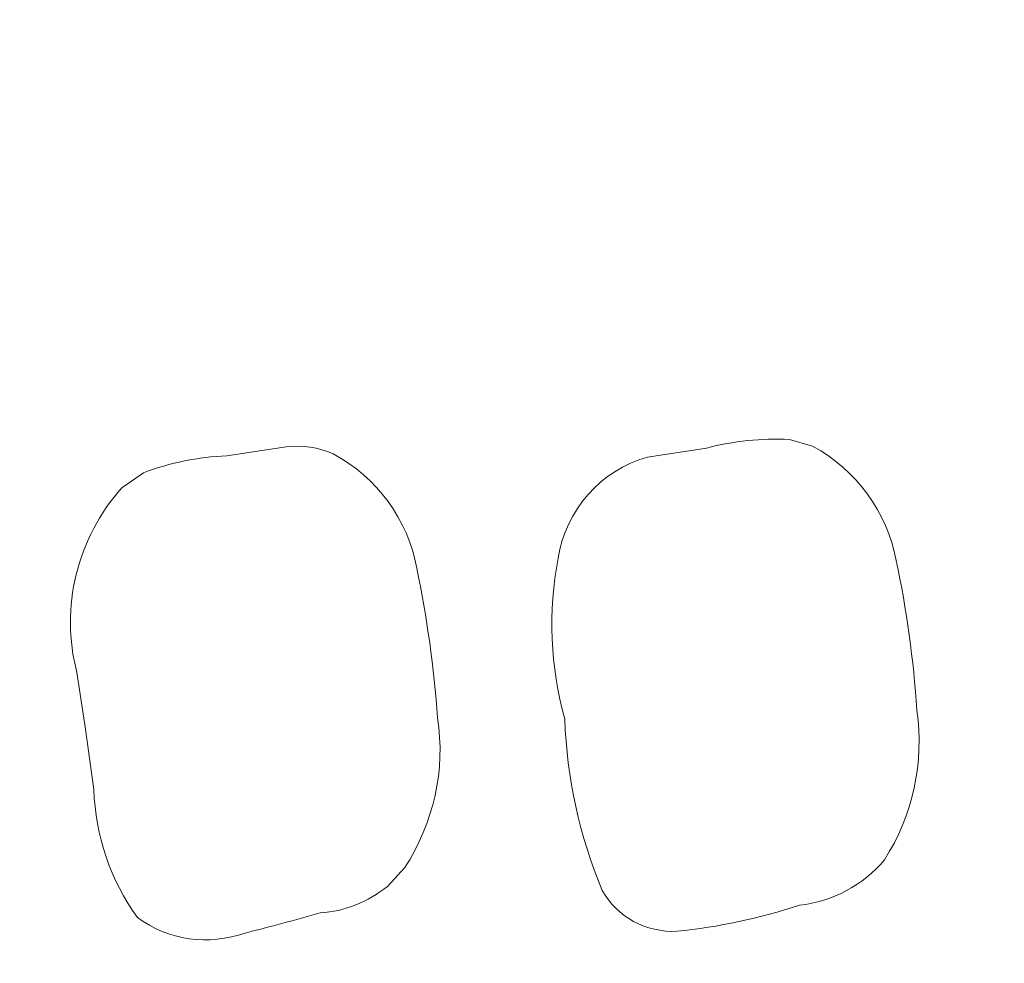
# Model space of a CAD drawing. Header units: millimetres. Extents: x -357 to 413, y -199 to 390.
# Tile 150 of 256: x -13.34 to -7.91, y 276.79 to 282. Entities that reach past the tile are written whole.
import ezdxf

# ---------------------------------------------------------------- set-up
doc = ezdxf.new("R2010")
doc.units = ezdxf.units.MM
doc.header["$MEASUREMENT"] = 0
doc.layers.add('Layer 1', color=7, linetype='Continuous')

msp = doc.modelspace()

# ---------------------------------------------------------------- linework, layer by layer
at = {"layer": 'Layer 1', "color": 173, "lineweight": 0}
msp.add_open_spline([(98.3504, 249.4058), (98.3504, 249.4058), (98.3504, 252.4058), (98.3504, 252.4058), (98.3504, 252.4058), (98.3504, 252.4058), (101.3504, 252.4058), (101.3504, 252.4058), (101.3504, 252.4058), (101.3504, 252.4058), (101.3504, 255.4058), (101.3504, 255.4058), (101.3504, 255.4058), (101.3504, 255.4058), (98.3504, 255.4058), (98.3504, 255.4058), (98.3504, 255.4058), (98.3504, 255.4058), (98.3504, 258.4058), (98.3504, 258.4058), (98.3504, 258.4058), (98.3504, 258.4058), (101.3504, 258.4058), (101.3504, 258.4058), (101.3504, 258.4058), (101.3504, 258.4058), (101.3504, 261.4058), (101.3504, 261.4058), (101.3504, 261.4058), (101.3504, 261.4058), (98.3504, 261.4058), (98.3504, 261.4058), (98.3504, 261.4058), (98.3504, 261.4058), (98.3504, 264.4058), (98.3504, 264.4058), (98.3504, 264.4058), (98.3504, 264.4058), (101.3504, 264.4058), (101.3504, 264.4058), (101.3504, 264.4058), (101.3504, 264.4058), (101.3504, 267.4058), (101.3504, 267.4058), (101.3504, 267.4058), (101.3504, 267.4058), (98.3504, 267.4058), (98.3504, 267.4058), (98.3504, 267.4058), (98.3504, 267.4058), (98.3504, 270.4058), (98.3504, 270.4058), (98.3504, 270.4058), (98.3504, 270.4058), (101.3504, 270.4058), (101.3504, 270.4058), (101.3504, 270.4058), (101.3504, 270.4058), (101.3504, 273.4058), (101.3504, 273.4058), (101.3504, 273.4058), (101.3504, 273.4058), (98.3504, 273.4058), (98.3504, 273.4058), (98.3504, 273.4058), (98.3504, 273.4058), (98.3504, 276.4058), (98.3504, 276.4058), (98.3504, 276.4058), (98.3504, 276.4058), (101.3504, 276.4058), (101.3504, 276.4058), (101.3504, 276.4058), (101.3504, 276.4058), (101.3504, 279.4058), (101.3504, 279.4058), (101.3504, 279.4058), (101.3504, 279.4058), (98.3504, 279.4058), (98.3504, 279.4058), (98.3504, 279.4058), (98.3504, 279.4058), (98.3504, 282.4058), (98.3504, 282.4058), (98.3504, 282.4058), (98.3504, 282.4058), (101.3504, 282.4058), (101.3504, 282.4058), (101.3504, 282.4058), (101.3504, 282.4058), (101.3504, 285.4058), (101.3504, 285.4058), (101.3504, 285.4058), (101.3504, 285.4058), (98.3504, 285.4058), (98.3504, 285.4058), (98.3504, 285.4058), (98.3504, 285.4058), (98.3504, 288.4058), (98.3504, 288.4058), (98.3504, 288.4058), (98.3504, 288.4058), (101.3504, 288.4058), (101.3504, 288.4058), (101.3504, 288.4058), (101.3504, 288.4058), (101.3504, 291.4058), (101.3504, 291.4058), (101.3504, 291.4058), (101.3504, 291.4058), (98.3504, 291.4058), (98.3504, 291.4058), (98.3504, 291.4058), (98.3504, 291.4058), (98.3504, 294.4058), (98.3504, 294.4058), (98.3504, 294.4058), (98.3504, 294.4058), (101.3504, 294.4058), (101.3504, 294.4058), (101.3504, 294.4058), (101.3504, 294.4058), (101.3504, 297.4058), (101.3504, 297.4058), (101.3504, 297.4058), (101.3504, 297.4058), (98.3504, 297.4058), (98.3504, 297.4058), (98.3504, 297.4058), (98.3504, 297.4058), (98.3504, 300.4058), (98.3504, 300.4058), (98.3504, 300.4058), (98.3504, 300.4058), (101.3504, 300.4058), (101.3504, 300.4058), (101.3504, 300.4058), (101.3504, 300.4058), (101.3504, 303.4058), (101.3504, 303.4058), (101.3504, 303.4058), (101.3504, 303.4058), (98.3504, 303.4058), (98.3504, 303.4058), (98.3504, 303.4058), (98.3504, 303.4058), (98.3504, 306.4058), (98.3504, 306.4058), (98.3504, 306.4058), (98.3504, 306.4058), (101.3504, 306.4058), (101.3504, 306.4058), (101.3504, 306.4058), (101.3504, 306.4058), (101.3504, 309.4058), (101.3504, 309.4058), (101.3504, 309.4058), (101.3504, 309.4058), (98.3504, 309.4058), (98.3504, 309.4058), (98.3504, 309.4058), (98.3504, 309.4058), (98.3504, 312.4057), (98.3504, 312.4057), (98.3504, 312.4057), (98.3504, 312.4057), (101.3504, 312.4057), (101.3504, 312.4057), (101.3504, 312.4057), (101.3504, 312.4057), (101.3504, 315.4057), (101.3504, 315.4057), (101.3504, 315.4057), (101.3504, 315.4057), (98.3504, 315.4057), (98.3504, 315.4057), (98.3504, 315.4057), (98.3504, 315.4057), (98.3504, 318.4057), (98.3504, 318.4057), (98.3504, 318.4057), (98.3504, 318.4057), (101.3504, 318.4057), (101.3504, 318.4057), (101.3504, 318.4057), (101.3504, 318.4057), (101.3504, 321.4057), (101.3504, 321.4057), (101.3504, 321.4057), (101.3504, 321.4057), (98.3504, 321.4057), (98.3504, 321.4057), (98.3504, 321.4057), (98.3504, 321.4057), (98.3504, 324.4057), (98.3504, 324.4057), (98.3504, 324.4057), (98.3504, 324.4057), (101.3504, 324.4057), (101.3504, 324.4057), (101.3504, 324.4057), (101.3504, 324.4057), (101.3504, 327.4057), (101.3504, 327.4057), (101.3504, 327.4057), (101.3504, 327.4057), (98.3504, 327.4057), (98.3504, 327.4057), (98.3504, 327.4057), (98.3504, 327.4057), (98.3504, 330.4057), (98.3504, 330.4057), (98.3504, 330.4057), (98.3504, 330.4057), (101.3504, 330.4057), (101.3504, 330.4057), (101.3504, 330.4057), (101.3504, 330.4057), (101.3504, 333.4057), (101.3504, 333.4057), (101.3504, 333.4057), (101.3504, 333.4057), (98.3504, 333.4057), (98.3504, 333.4057), (98.3504, 333.4057), (98.3504, 333.4057), (98.3504, 336.4057), (98.3504, 336.4057), (98.3504, 336.4057), (98.3504, 336.4057), (101.3504, 336.4057), (101.3504, 336.4057), (101.3504, 336.4057), (101.3504, 336.4057), (101.3504, 339.4057), (101.3504, 339.4057), (101.3504, 339.4057), (101.3504, 339.4057), (98.3504, 339.4057), (98.3504, 339.4057), (98.3504, 339.4057), (98.3504, 339.4057), (98.3504, 342.4057), (98.3504, 342.4057), (98.3504, 342.4057), (98.3504, 342.4057), (101.3504, 342.4057), (101.3504, 342.4057), (101.3504, 342.4057), (101.3504, 342.4057), (101.3504, 345.4057), (101.3504, 345.4057), (101.3504, 345.4057), (101.3504, 345.4057), (98.3504, 345.4057), (98.3504, 345.4057), (98.3504, 345.4057), (98.3504, 345.4057), (98.3504, 348.4057), (98.3504, 348.4057), (98.3504, 348.4057), (98.3504, 348.4057), (101.3504, 348.4057), (101.3504, 348.4057), (101.3504, 348.4057), (101.3504, 348.4057), (101.3504, 351.4057), (101.3504, 351.4057), (101.3504, 351.4057), (101.3504, 351.4057), (98.3504, 351.4057), (98.3504, 351.4057), (98.3504, 351.4057), (98.3504, 351.4057), (98.3504, 354.4057), (98.3504, 354.4057), (98.3504, 354.4057), (98.3504, 354.4057), (101.3504, 354.4057), (101.3504, 354.4057), (101.3504, 354.4057), (101.3504, 354.4057), (101.3504, 357.4057), (101.3504, 357.4057), (101.3504, 357.4057), (101.3504, 357.4057), (98.3504, 357.4057), (98.3504, 357.4057), (98.3504, 357.4057), (98.3504, 357.4057), (98.3504, 360.4057), (98.3504, 360.4057), (98.3504, 360.4057), (98.3504, 360.4057), (101.3504, 360.4057), (101.3504, 360.4057), (101.3504, 360.4057), (101.3504, 360.4057), (101.3504, 363.4057), (101.3504, 363.4057), (101.3504, 363.4057), (101.3504, 363.4057), (98.3504, 363.4057), (98.3504, 363.4057), (98.3504, 363.4057), (98.3504, 363.4057), (98.3504, 366.4057), (98.3504, 366.4057), (98.3504, 366.4057), (98.3504, 366.4057), (101.3504, 366.4057), (101.3504, 366.4057), (101.3504, 366.4057), (101.3504, 366.4057), (101.3504, 369.4057), (101.3504, 369.4057), (101.3504, 369.4057), (101.3504, 369.4057), (98.3504, 369.4057), (98.3504, 369.4057), (98.3504, 369.4057), (98.3504, 369.4057), (98.3504, 372.4057), (98.3504, 372.4057), (98.3504, 372.4057), (98.3504, 372.4057), (101.3504, 372.4057), (101.3504, 372.4057), (101.3504, 372.4057), (101.3504, 372.4057), (101.3504, 375.4057), (101.3504, 375.4057), (101.3504, 375.4057), (101.3504, 375.4057), (98.3504, 375.4057), (98.3504, 375.4057), (98.3504, 375.4057), (98.3504, 375.4057), (98.3504, 378.4057), (98.3504, 378.4057), (98.3504, 378.4057), (98.3504, 378.4057), (101.3504, 378.4057), (101.3504, 378.4057), (101.3504, 378.4057), (101.3504, 378.4057), (101.3504, 381.4057), (101.3504, 381.4057), (101.3504, 381.4057), (101.3504, 381.4057), (98.3504, 381.4057), (98.3504, 381.4057), (98.3504, 381.4057), (98.3504, 381.4057), (98.3504, 384.4057), (98.3504, 384.4057), (98.3504, 384.4057), (98.3504, 384.4057), (101.3504, 384.4057), (101.3504, 384.4057), (101.3504, 384.4057), (101.3504, 384.4057), (101.3504, 387.4057), (101.3504, 387.4057), (101.3504, 387.4057), (101.3504, 387.4057), (98.3504, 387.4057), (98.3504, 387.4057), (98.3504, 387.4057), (98.3504, 387.4057), (98.3504, 390.4057), (98.3504, 390.4057), (98.3504, 390.4057), (98.3504, 390.4057), (-42.6496, 390.4057), (-42.6496, 390.4057), (-42.6496, 390.4057), (-42.6496, 390.4057), (-42.6496, 387.4057), (-42.6496, 387.4057), (-42.6496, 387.4057), (-42.6496, 387.4057), (-45.6496, 387.4057), (-45.6496, 387.4057), (-45.6496, 387.4057), (-45.6496, 387.4057), (-45.6496, 384.4057), (-45.6496, 384.4057), (-45.6496, 384.4057), (-45.6496, 384.4057), (-42.6496, 384.4057), (-42.6496, 384.4057), (-42.6496, 384.4057), (-42.6496, 384.4057), (-42.6496, 381.4057), (-42.6496, 381.4057), (-42.6496, 381.4057), (-42.6496, 381.4057), (-45.6496, 381.4057), (-45.6496, 381.4057), (-45.6496, 381.4057), (-45.6496, 381.4057), (-45.6496, 378.4057), (-45.6496, 378.4057), (-45.6496, 378.4057), (-45.6496, 378.4057), (-42.6496, 378.4057), (-42.6496, 378.4057), (-42.6496, 378.4057), (-42.6496, 378.4057), (-42.6496, 375.4057), (-42.6496, 375.4057), (-42.6496, 375.4057), (-42.6496, 375.4057), (-45.6496, 375.4057), (-45.6496, 375.4057), (-45.6496, 375.4057), (-45.6496, 375.4057), (-45.6496, 372.4057), (-45.6496, 372.4057), (-45.6496, 372.4057), (-45.6496, 372.4057), (-42.6496, 372.4057), (-42.6496, 372.4057), (-42.6496, 372.4057), (-42.6496, 372.4057), (-42.6496, 369.4057), (-42.6496, 369.4057), (-42.6496, 369.4057), (-42.6496, 369.4057), (-45.6496, 369.4057), (-45.6496, 369.4057), (-45.6496, 369.4057), (-45.6496, 369.4057), (-45.6496, 366.4057), (-45.6496, 366.4057), (-45.6496, 366.4057), (-45.6496, 366.4057), (-42.6496, 366.4057), (-42.6496, 366.4057), (-42.6496, 366.4057), (-42.6496, 366.4057), (-42.6496, 363.4057), (-42.6496, 363.4057), (-42.6496, 363.4057), (-42.6496, 363.4057), (-45.6496, 363.4057), (-45.6496, 363.4057), (-45.6496, 363.4057), (-45.6496, 363.4057), (-45.6496, 360.4057), (-45.6496, 360.4057), (-45.6496, 360.4057), (-45.6496, 360.4057), (-42.6496, 360.4057), (-42.6496, 360.4057), (-42.6496, 360.4057), (-42.6496, 360.4057), (-42.6496, 357.4057), (-42.6496, 357.4057), (-42.6496, 357.4057), (-42.6496, 357.4057), (-45.6496, 357.4057), (-45.6496, 357.4057), (-45.6496, 357.4057), (-45.6496, 357.4057), (-45.6496, 354.4057), (-45.6496, 354.4057), (-45.6496, 354.4057), (-45.6496, 354.4057), (-42.6496, 354.4057), (-42.6496, 354.4057), (-42.6496, 354.4057), (-42.6496, 354.4057), (-42.6496, 351.4057), (-42.6496, 351.4057), (-42.6496, 351.4057), (-42.6496, 351.4057), (-45.6496, 351.4057), (-45.6496, 351.4057), (-45.6496, 351.4057), (-45.6496, 351.4057), (-45.6496, 348.4057), (-45.6496, 348.4057), (-45.6496, 348.4057), (-45.6496, 348.4057), (-42.6496, 348.4057), (-42.6496, 348.4057), (-42.6496, 348.4057), (-42.6496, 348.4057), (-42.6496, 345.4057), (-42.6496, 345.4057), (-42.6496, 345.4057), (-42.6496, 345.4057), (-45.6496, 345.4057), (-45.6496, 345.4057), (-45.6496, 345.4057), (-45.6496, 345.4057), (-45.6496, 342.4057), (-45.6496, 342.4057), (-45.6496, 342.4057), (-45.6496, 342.4057), (-42.6496, 342.4057), (-42.6496, 342.4057), (-42.6496, 342.4057), (-42.6496, 342.4057), (-42.6496, 339.4057), (-42.6496, 339.4057), (-42.6496, 339.4057), (-42.6496, 339.4057), (-45.6496, 339.4057), (-45.6496, 339.4057), (-45.6496, 339.4057), (-45.6496, 339.4057), (-45.6496, 336.4057), (-45.6496, 336.4057), (-45.6496, 336.4057), (-45.6496, 336.4057), (-42.6496, 336.4057), (-42.6496, 336.4057), (-42.6496, 336.4057), (-42.6496, 336.4057), (-42.6496, 333.4057), (-42.6496, 333.4057), (-42.6496, 333.4057), (-42.6496, 333.4057), (-45.6496, 333.4057), (-45.6496, 333.4057), (-45.6496, 333.4057), (-45.6496, 333.4057), (-45.6496, 330.4057), (-45.6496, 330.4057), (-45.6496, 330.4057), (-45.6496, 330.4057), (-42.6496, 330.4057), (-42.6496, 330.4057), (-42.6496, 330.4057), (-42.6496, 330.4057), (-42.6496, 327.4057), (-42.6496, 327.4057), (-42.6496, 327.4057), (-42.6496, 327.4057), (-45.6496, 327.4057), (-45.6496, 327.4057), (-45.6496, 327.4057), (-45.6496, 327.4057), (-45.6496, 324.4057), (-45.6496, 324.4057), (-45.6496, 324.4057), (-45.6496, 324.4057), (-42.6496, 324.4057), (-42.6496, 324.4057), (-42.6496, 324.4057), (-42.6496, 324.4057), (-42.6496, 321.4057), (-42.6496, 321.4057), (-42.6496, 321.4057), (-42.6496, 321.4057), (-45.6496, 321.4057), (-45.6496, 321.4057), (-45.6496, 321.4057), (-45.6496, 321.4057), (-45.6496, 318.4057), (-45.6496, 318.4057), (-45.6496, 318.4057), (-45.6496, 318.4057), (-42.6496, 318.4057), (-42.6496, 318.4057), (-42.6496, 318.4057), (-42.6496, 318.4057), (-42.6496, 315.4057), (-42.6496, 315.4057), (-42.6496, 315.4057), (-42.6496, 315.4057), (-45.6496, 315.4057), (-45.6496, 315.4057), (-45.6496, 315.4057), (-45.6496, 315.4057), (-45.6496, 312.4057), (-45.6496, 312.4057), (-45.6496, 312.4057), (-45.6496, 312.4057), (-42.6496, 312.4057), (-42.6496, 312.4057), (-42.6496, 312.4057), (-42.6496, 312.4057), (-42.6496, 309.4058), (-42.6496, 309.4058), (-42.6496, 309.4058), (-42.6496, 309.4058), (-45.6496, 309.4058), (-45.6496, 309.4058), (-45.6496, 309.4058), (-45.6496, 309.4058), (-45.6496, 306.4058), (-45.6496, 306.4058), (-45.6496, 306.4058), (-45.6496, 306.4058), (-42.6496, 306.4058), (-42.6496, 306.4058), (-42.6496, 306.4058), (-42.6496, 306.4058), (-42.6496, 303.4058), (-42.6496, 303.4058), (-42.6496, 303.4058), (-42.6496, 303.4058), (-45.6496, 303.4058), (-45.6496, 303.4058), (-45.6496, 303.4058), (-45.6496, 303.4058), (-45.6496, 300.4058), (-45.6496, 300.4058), (-45.6496, 300.4058), (-45.6496, 300.4058), (-42.6496, 300.4058), (-42.6496, 300.4058), (-42.6496, 300.4058), (-42.6496, 300.4058), (-42.6496, 297.4058), (-42.6496, 297.4058), (-42.6496, 297.4058), (-42.6496, 297.4058), (-45.6496, 297.4058), (-45.6496, 297.4058), (-45.6496, 297.4058), (-45.6496, 297.4058), (-45.6496, 294.4058), (-45.6496, 294.4058), (-45.6496, 294.4058), (-45.6496, 294.4058), (-42.6496, 294.4058), (-42.6496, 294.4058), (-42.6496, 294.4058), (-42.6496, 294.4058), (-42.6496, 291.4058), (-42.6496, 291.4058), (-42.6496, 291.4058), (-42.6496, 291.4058), (-45.6496, 291.4058), (-45.6496, 291.4058), (-45.6496, 291.4058), (-45.6496, 291.4058), (-45.6496, 288.4058), (-45.6496, 288.4058), (-45.6496, 288.4058), (-45.6496, 288.4058), (-42.6496, 288.4058), (-42.6496, 288.4058), (-42.6496, 288.4058), (-42.6496, 288.4058), (-42.6496, 285.4058), (-42.6496, 285.4058), (-42.6496, 285.4058), (-42.6496, 285.4058), (-45.6496, 285.4058), (-45.6496, 285.4058), (-45.6496, 285.4058), (-45.6496, 285.4058), (-45.6496, 282.4058), (-45.6496, 282.4058), (-45.6496, 282.4058), (-45.6496, 282.4058), (-42.6496, 282.4058), (-42.6496, 282.4058), (-42.6496, 282.4058), (-42.6496, 282.4058), (-42.6496, 279.4058), (-42.6496, 279.4058), (-42.6496, 279.4058), (-42.6496, 279.4058), (-45.6496, 279.4058), (-45.6496, 279.4058), (-45.6496, 279.4058), (-45.6496, 279.4058), (-45.6496, 276.4058), (-45.6496, 276.4058), (-45.6496, 276.4058), (-45.6496, 276.4058), (-42.6496, 276.4058), (-42.6496, 276.4058), (-42.6496, 276.4058), (-42.6496, 276.4058), (-42.6496, 273.4058), (-42.6496, 273.4058), (-42.6496, 273.4058), (-42.6496, 273.4058), (-45.6496, 273.4058), (-45.6496, 273.4058), (-45.6496, 273.4058), (-45.6496, 273.4058), (-45.6496, 270.4058), (-45.6496, 270.4058), (-45.6496, 270.4058), (-45.6496, 270.4058), (-42.6496, 270.4058), (-42.6496, 270.4058), (-42.6496, 270.4058), (-42.6496, 270.4058), (-42.6496, 267.4058), (-42.6496, 267.4058), (-42.6496, 267.4058), (-42.6496, 267.4058), (-45.6496, 267.4058), (-45.6496, 267.4058), (-45.6496, 267.4058), (-45.6496, 267.4058), (-45.6496, 264.4058), (-45.6496, 264.4058), (-45.6496, 264.4058), (-45.6496, 264.4058), (-42.6496, 264.4058), (-42.6496, 264.4058), (-42.6496, 264.4058), (-42.6496, 264.4058), (-42.6496, 261.4058), (-42.6496, 261.4058), (-42.6496, 261.4058), (-42.6496, 261.4058), (-45.6496, 261.4058), (-45.6496, 261.4058), (-45.6496, 261.4058), (-45.6496, 261.4058), (-45.6496, 258.4058), (-45.6496, 258.4058), (-45.6496, 258.4058), (-45.6496, 258.4058), (-42.6496, 258.4058), (-42.6496, 258.4058), (-42.6496, 258.4058), (-42.6496, 258.4058), (-42.6496, 255.4058), (-42.6496, 255.4058), (-42.6496, 255.4058), (-42.6496, 255.4058), (-45.6496, 255.4058), (-45.6496, 255.4058), (-45.6496, 255.4058), (-45.6496, 255.4058), (-45.6496, 252.4058), (-45.6496, 252.4058), (-45.6496, 252.4058), (-45.6496, 252.4058), (-42.6496, 252.4058), (-42.6496, 252.4058), (-42.6496, 252.4058), (-42.6496, 252.4058), (-42.6496, 249.4058), (-42.6496, 249.4058), (-42.6496, 249.4058), (-42.6496, 249.4058), (-45.6496, 249.4058), (-45.6496, 249.4058), (-45.6496, 249.4058), (-45.6496, 249.4058), (-45.6496, 246.4058), (-45.6496, 246.4058), (-45.6496, 246.4058), (-45.6496, 246.4058), (-39.6496, 246.4058), (-39.6496, 246.4058), (-39.6496, 246.4058), (-39.6496, 246.4058), (-39.6496, 249.4058), (-39.6496, 249.4058), (-39.6496, 249.4058), (-39.6496, 249.4058), (-36.6496, 249.4058), (-36.6496, 249.4058), (-36.6496, 249.4058), (-36.6496, 249.4058), (-36.6496, 246.4058), (-36.6496, 246.4058), (-36.6496, 246.4058), (-36.6496, 246.4058), (-33.6496, 246.4058), (-33.6496, 246.4058), (-33.6496, 246.4058), (-33.6496, 246.4058), (-33.6496, 249.4058), (-33.6496, 249.4058), (-33.6496, 249.4058), (-33.6496, 249.4058), (-30.6496, 249.4058), (-30.6496, 249.4058), (-30.6496, 249.4058), (-30.6496, 249.4058), (-30.6496, 246.4058), (-30.6496, 246.4058), (-30.6496, 246.4058), (-30.6496, 246.4058), (-27.6496, 246.4058), (-27.6496, 246.4058), (-27.6496, 246.4058), (-27.6496, 246.4058), (-27.6496, 249.4058), (-27.6496, 249.4058), (-27.6496, 249.4058), (-27.6496, 249.4058), (-24.6496, 249.4058), (-24.6496, 249.4058), (-24.6496, 249.4058), (-24.6496, 249.4058), (-24.6496, 246.4058), (-24.6496, 246.4058), (-24.6496, 246.4058), (-24.6496, 246.4058), (-21.6496, 246.4058), (-21.6496, 246.4058), (-21.6496, 246.4058), (-21.6496, 246.4058), (-21.6496, 249.4058), (-21.6496, 249.4058), (-21.6496, 249.4058), (-21.6496, 249.4058), (-18.6496, 249.4058), (-18.6496, 249.4058), (-18.6496, 249.4058), (-18.6496, 249.4058), (-18.6496, 246.4058), (-18.6496, 246.4058), (-18.6496, 246.4058), (-18.6496, 246.4058), (-15.6496, 246.4058), (-15.6496, 246.4058), (-15.6496, 246.4058), (-15.6496, 246.4058), (-15.6496, 249.4058), (-15.6496, 249.4058), (-15.6496, 249.4058), (-15.6496, 249.4058), (-12.6496, 249.4058), (-12.6496, 249.4058), (-12.6496, 249.4058), (-12.6496, 249.4058), (-12.6496, 246.4058), (-12.6496, 246.4058), (-12.6496, 246.4058), (-12.6496, 246.4058), (-9.6496, 246.4058), (-9.6496, 246.4058), (-9.6496, 246.4058), (-9.6496, 246.4058), (-9.6496, 249.4058), (-9.6496, 249.4058), (-9.6496, 249.4058), (-9.6496, 249.4058), (-6.6496, 249.4058), (-6.6496, 249.4058), (-6.6496, 249.4058), (-6.6496, 249.4058), (-6.6496, 246.4058), (-6.6496, 246.4058), (-6.6496, 246.4058), (-6.6496, 246.4058), (-3.6496, 246.4058), (-3.6496, 246.4058), (-3.6496, 246.4058), (-3.6496, 246.4058), (-3.6496, 249.4058), (-3.6496, 249.4058), (-3.6496, 249.4058), (-3.6496, 249.4058), (-0.6496, 249.4058), (-0.6496, 249.4058), (-0.6496, 249.4058), (-0.6496, 249.4058), (-0.6496, 246.4058), (-0.6496, 246.4058), (-0.6496, 246.4058), (-0.6496, 246.4058), (2.3504, 246.4058), (2.3504, 246.4058), (2.3504, 246.4058), (2.3504, 246.4058), (2.3504, 249.4058), (2.3504, 249.4058), (2.3504, 249.4058), (2.3504, 249.4058), (5.3504, 249.4058), (5.3504, 249.4058), (5.3504, 249.4058), (5.3504, 249.4058), (5.3504, 246.4058), (5.3504, 246.4058), (5.3504, 246.4058), (5.3504, 246.4058), (8.3504, 246.4058), (8.3504, 246.4058), (8.3504, 246.4058), (8.3504, 246.4058), (8.3504, 249.4058), (8.3504, 249.4058), (8.3504, 249.4058), (8.3504, 249.4058), (11.3504, 249.4058), (11.3504, 249.4058), (11.3504, 249.4058), (11.3504, 249.4058), (11.3504, 246.4058), (11.3504, 246.4058), (11.3504, 246.4058), (11.3504, 246.4058), (14.3504, 246.4058), (14.3504, 246.4058), (14.3504, 246.4058), (14.3504, 246.4058), (14.3504, 249.4058), (14.3504, 249.4058), (14.3504, 249.4058), (14.3504, 249.4058), (17.3504, 249.4058), (17.3504, 249.4058), (17.3504, 249.4058), (17.3504, 249.4058), (17.3504, 246.4058), (17.3504, 246.4058), (17.3504, 246.4058), (17.3504, 246.4058), (20.3504, 246.4058), (20.3504, 246.4058), (20.3504, 246.4058), (20.3504, 246.4058), (20.3504, 249.4058), (20.3504, 249.4058), (20.3504, 249.4058), (20.3504, 249.4058), (23.3504, 249.4058), (23.3504, 249.4058), (23.3504, 249.4058), (23.3504, 249.4058), (23.3504, 246.4058), (23.3504, 246.4058), (23.3504, 246.4058), (23.3504, 246.4058), (26.3504, 246.4058), (26.3504, 246.4058), (26.3504, 246.4058), (26.3504, 246.4058), (26.3504, 249.4058), (26.3504, 249.4058), (26.3504, 249.4058), (26.3504, 249.4058), (29.3504, 249.4058), (29.3504, 249.4058), (29.3504, 249.4058), (29.3504, 249.4058), (29.3504, 246.4058), (29.3504, 246.4058), (29.3504, 246.4058), (29.3504, 246.4058), (32.3504, 246.4058), (32.3504, 246.4058), (32.3504, 246.4058), (32.3504, 246.4058), (32.3504, 249.4058), (32.3504, 249.4058), (32.3504, 249.4058), (32.3504, 249.4058), (35.3504, 249.4058), (35.3504, 249.4058), (35.3504, 249.4058), (35.3504, 249.4058), (35.3504, 246.4058), (35.3504, 246.4058), (35.3504, 246.4058), (35.3504, 246.4058), (38.3504, 246.4058), (38.3504, 246.4058), (38.3504, 246.4058), (38.3504, 246.4058), (38.3504, 249.4058), (38.3504, 249.4058), (38.3504, 249.4058), (38.3504, 249.4058), (41.3504, 249.4058), (41.3504, 249.4058), (41.3504, 249.4058), (41.3504, 249.4058), (41.3504, 246.4058), (41.3504, 246.4058), (41.3504, 246.4058), (41.3504, 246.4058), (44.3504, 246.4058), (44.3504, 246.4058), (44.3504, 246.4058), (44.3504, 246.4058), (44.3504, 249.4058), (44.3504, 249.4058), (44.3504, 249.4058), (44.3504, 249.4058), (47.3504, 249.4058), (47.3504, 249.4058), (47.3504, 249.4058), (47.3504, 249.4058), (47.3504, 246.4058), (47.3504, 246.4058), (47.3504, 246.4058), (47.3504, 246.4058), (50.3504, 246.4058), (50.3504, 246.4058), (50.3504, 246.4058), (50.3504, 246.4058), (50.3504, 249.4058), (50.3504, 249.4058), (50.3504, 249.4058), (50.3504, 249.4058), (53.3504, 249.4058), (53.3504, 249.4058), (53.3504, 249.4058), (53.3504, 249.4058), (53.3504, 246.4058), (53.3504, 246.4058), (53.3504, 246.4058), (53.3504, 246.4058), (56.3504, 246.4058), (56.3504, 246.4058), (56.3504, 246.4058), (56.3504, 246.4058), (56.3504, 249.4058), (56.3504, 249.4058), (56.3504, 249.4058), (56.3504, 249.4058), (59.3504, 249.4058), (59.3504, 249.4058), (59.3504, 249.4058), (59.3504, 249.4058), (59.3504, 246.4058), (59.3504, 246.4058), (59.3504, 246.4058), (59.3504, 246.4058), (62.3504, 246.4058), (62.3504, 246.4058), (62.3504, 246.4058), (62.3504, 246.4058), (62.3504, 249.4058), (62.3504, 249.4058), (62.3504, 249.4058), (62.3504, 249.4058), (65.3504, 249.4058), (65.3504, 249.4058), (65.3504, 249.4058), (65.3504, 249.4058), (65.3504, 246.4058), (65.3504, 246.4058), (65.3504, 246.4058), (65.3504, 246.4058), (68.3504, 246.4058), (68.3504, 246.4058), (68.3504, 246.4058), (68.3504, 246.4058), (68.3504, 249.4058), (68.3504, 249.4058), (68.3504, 249.4058), (68.3504, 249.4058), (71.3504, 249.4058), (71.3504, 249.4058), (71.3504, 249.4058), (71.3504, 249.4058), (71.3504, 246.4058), (71.3504, 246.4058), (71.3504, 246.4058), (71.3504, 246.4058), (74.3504, 246.4058), (74.3504, 246.4058), (74.3504, 246.4058), (74.3504, 246.4058), (74.3504, 249.4058), (74.3504, 249.4058), (74.3504, 249.4058), (74.3504, 249.4058), (77.3504, 249.4058), (77.3504, 249.4058), (77.3504, 249.4058), (77.3504, 249.4058), (77.3504, 246.4058), (77.3504, 246.4058), (77.3504, 246.4058), (77.3504, 246.4058), (80.3504, 246.4058), (80.3504, 246.4058), (80.3504, 246.4058), (80.3504, 246.4058), (80.3504, 249.4058), (80.3504, 249.4058), (80.3504, 249.4058), (80.3504, 249.4058), (83.3504, 249.4058), (83.3504, 249.4058), (83.3504, 249.4058), (83.3504, 249.4058), (83.3504, 246.4058), (83.3504, 246.4058), (83.3504, 246.4058), (83.3504, 246.4058), (86.3504, 246.4058), (86.3504, 246.4058), (86.3504, 246.4058), (86.3504, 246.4058), (86.3504, 249.4058), (86.3504, 249.4058), (86.3504, 249.4058), (86.3504, 249.4058), (89.3504, 249.4058), (89.3504, 249.4058), (89.3504, 249.4058), (89.3504, 249.4058), (89.3504, 246.4058), (89.3504, 246.4058), (89.3504, 246.4058), (89.3504, 246.4058), (92.3504, 246.4058), (92.3504, 246.4058), (92.3504, 246.4058), (92.3504, 246.4058), (92.3504, 249.4058), (92.3504, 249.4058), (92.3504, 249.4058), (92.3504, 249.4058), (95.3504, 249.4058), (95.3504, 249.4058), (95.3504, 249.4058), (95.3504, 249.4058), (95.3504, 246.4058), (95.3504, 246.4058), (95.3504, 246.4058), (95.3504, 246.4058), (101.3504, 246.4058), (101.3504, 246.4058), (101.3504, 246.4058), (101.3504, 246.4058), (101.3504, 249.4058), (101.3504, 249.4058), (101.3504, 249.4058), (101.3504, 249.4058), (98.3504, 249.4058), (98.3504, 249.4058)], degree=3, knots=[0, 0, 0, 0, 0.0035087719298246, 0.0035087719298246, 0.0035087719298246, 0.0035087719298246, 0.0070175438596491, 0.0070175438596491, 0.0070175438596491, 0.0070175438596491, 0.0105263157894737, 0.0105263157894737, 0.0105263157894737, 0.0105263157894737, 0.0140350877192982, 0.0140350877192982, 0.0140350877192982, 0.0140350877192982, 0.0175438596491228, 0.0175438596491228, 0.0175438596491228, 0.0175438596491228, 0.0210526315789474, 0.0210526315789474, 0.0210526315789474, 0.0210526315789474, 0.0245614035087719, 0.0245614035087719, 0.0245614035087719, 0.0245614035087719, 0.0280701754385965, 0.0280701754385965, 0.0280701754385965, 0.0280701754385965, 0.0315789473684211, 0.0315789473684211, 0.0315789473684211, 0.0315789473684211, 0.0350877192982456, 0.0350877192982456, 0.0350877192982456, 0.0350877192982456, 0.0385964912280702, 0.0385964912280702, 0.0385964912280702, 0.0385964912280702, 0.0421052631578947, 0.0421052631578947, 0.0421052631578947, 0.0421052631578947, 0.0456140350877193, 0.0456140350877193, 0.0456140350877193, 0.0456140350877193, 0.0491228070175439, 0.0491228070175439, 0.0491228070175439, 0.0491228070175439, 0.0526315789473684, 0.0526315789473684, 0.0526315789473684, 0.0526315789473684, 0.056140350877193, 0.056140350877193, 0.056140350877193, 0.056140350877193, 0.0596491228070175, 0.0596491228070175, 0.0596491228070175, 0.0596491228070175, 0.0631578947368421, 0.0631578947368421, 0.0631578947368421, 0.0631578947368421, 0.0666666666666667, 0.0666666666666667, 0.0666666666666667, 0.0666666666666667, 0.0701754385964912, 0.0701754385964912, 0.0701754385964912, 0.0701754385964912, 0.0736842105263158, 0.0736842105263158, 0.0736842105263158, 0.0736842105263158, 0.0771929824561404, 0.0771929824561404, 0.0771929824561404, 0.0771929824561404, 0.0807017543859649, 0.0807017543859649, 0.0807017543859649, 0.0807017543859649, 0.0842105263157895, 0.0842105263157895, 0.0842105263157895, 0.0842105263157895, 0.087719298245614, 0.087719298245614, 0.087719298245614, 0.087719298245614, 0.0912280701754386, 0.0912280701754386, 0.0912280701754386, 0.0912280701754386, 0.0947368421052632, 0.0947368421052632, 0.0947368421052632, 0.0947368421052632, 0.0982456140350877, 0.0982456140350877, 0.0982456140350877, 0.0982456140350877, 0.1017543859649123, 0.1017543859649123, 0.1017543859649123, 0.1017543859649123, 0.1052631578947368, 0.1052631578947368, 0.1052631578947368, 0.1052631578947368, 0.1087719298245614, 0.1087719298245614, 0.1087719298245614, 0.1087719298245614, 0.112280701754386, 0.112280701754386, 0.112280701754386, 0.112280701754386, 0.1157894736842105, 0.1157894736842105, 0.1157894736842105, 0.1157894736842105, 0.1192982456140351, 0.1192982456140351, 0.1192982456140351, 0.1192982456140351, 0.1228070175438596, 0.1228070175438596, 0.1228070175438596, 0.1228070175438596, 0.1263157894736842, 0.1263157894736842, 0.1263157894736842, 0.1263157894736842, 0.1298245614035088, 0.1298245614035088, 0.1298245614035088, 0.1298245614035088, 0.1333333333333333, 0.1333333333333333, 0.1333333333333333, 0.1333333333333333, 0.1368421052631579, 0.1368421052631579, 0.1368421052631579, 0.1368421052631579, 0.1403508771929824, 0.1403508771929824, 0.1403508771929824, 0.1403508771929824, 0.143859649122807, 0.143859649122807, 0.143859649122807, 0.143859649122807, 0.1473684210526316, 0.1473684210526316, 0.1473684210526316, 0.1473684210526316, 0.1508771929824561, 0.1508771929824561, 0.1508771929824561, 0.1508771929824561, 0.1543859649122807, 0.1543859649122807, 0.1543859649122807, 0.1543859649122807, 0.1578947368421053, 0.1578947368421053, 0.1578947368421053, 0.1578947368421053, 0.1614035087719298, 0.1614035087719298, 0.1614035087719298, 0.1614035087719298, 0.1649122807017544, 0.1649122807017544, 0.1649122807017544, 0.1649122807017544, 0.1684210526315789, 0.1684210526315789, 0.1684210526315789, 0.1684210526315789, 0.1719298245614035, 0.1719298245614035, 0.1719298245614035, 0.1719298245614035, 0.1754385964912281, 0.1754385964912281, 0.1754385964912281, 0.1754385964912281, 0.1789473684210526, 0.1789473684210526, 0.1789473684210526, 0.1789473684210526, 0.1824561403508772, 0.1824561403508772, 0.1824561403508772, 0.1824561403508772, 0.1859649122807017, 0.1859649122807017, 0.1859649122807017, 0.1859649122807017, 0.1894736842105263, 0.1894736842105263, 0.1894736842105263, 0.1894736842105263, 0.1929824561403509, 0.1929824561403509, 0.1929824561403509, 0.1929824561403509, 0.1964912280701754, 0.1964912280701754, 0.1964912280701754, 0.1964912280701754, 0.2, 0.2, 0.2, 0.2, 0.2035087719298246, 0.2035087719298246, 0.2035087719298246, 0.2035087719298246, 0.2070175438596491, 0.2070175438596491, 0.2070175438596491, 0.2070175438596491, 0.2105263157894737, 0.2105263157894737, 0.2105263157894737, 0.2105263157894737, 0.2140350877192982, 0.2140350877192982, 0.2140350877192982, 0.2140350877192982, 0.2175438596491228, 0.2175438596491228, 0.2175438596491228, 0.2175438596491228, 0.2210526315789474, 0.2210526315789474, 0.2210526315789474, 0.2210526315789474, 0.2245614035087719, 0.2245614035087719, 0.2245614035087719, 0.2245614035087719, 0.2280701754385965, 0.2280701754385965, 0.2280701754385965, 0.2280701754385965, 0.2315789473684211, 0.2315789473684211, 0.2315789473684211, 0.2315789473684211, 0.2350877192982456, 0.2350877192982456, 0.2350877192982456, 0.2350877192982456, 0.2385964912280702, 0.2385964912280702, 0.2385964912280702, 0.2385964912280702, 0.2421052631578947, 0.2421052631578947, 0.2421052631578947, 0.2421052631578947, 0.2456140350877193, 0.2456140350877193, 0.2456140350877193, 0.2456140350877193, 0.2491228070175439, 0.2491228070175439, 0.2491228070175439, 0.2491228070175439, 0.2526315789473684, 0.2526315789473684, 0.2526315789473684, 0.2526315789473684, 0.256140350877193, 0.256140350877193, 0.256140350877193, 0.256140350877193, 0.2596491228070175, 0.2596491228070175, 0.2596491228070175, 0.2596491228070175, 0.2631578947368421, 0.2631578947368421, 0.2631578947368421, 0.2631578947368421, 0.2666666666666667, 0.2666666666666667, 0.2666666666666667, 0.2666666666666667, 0.2701754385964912, 0.2701754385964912, 0.2701754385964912, 0.2701754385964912, 0.2736842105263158, 0.2736842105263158, 0.2736842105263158, 0.2736842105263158, 0.2771929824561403, 0.2771929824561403, 0.2771929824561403, 0.2771929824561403, 0.2807017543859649, 0.2807017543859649, 0.2807017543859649, 0.2807017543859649, 0.2842105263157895, 0.2842105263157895, 0.2842105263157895, 0.2842105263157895, 0.287719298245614, 0.287719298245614, 0.287719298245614, 0.287719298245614, 0.2912280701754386, 0.2912280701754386, 0.2912280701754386, 0.2912280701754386, 0.2947368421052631, 0.2947368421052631, 0.2947368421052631, 0.2947368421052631, 0.2982456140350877, 0.2982456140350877, 0.2982456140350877, 0.2982456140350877, 0.3017543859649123, 0.3017543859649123, 0.3017543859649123, 0.3017543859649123, 0.3052631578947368, 0.3052631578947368, 0.3052631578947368, 0.3052631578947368, 0.3087719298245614, 0.3087719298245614, 0.3087719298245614, 0.3087719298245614, 0.312280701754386, 0.312280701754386, 0.312280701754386, 0.312280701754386, 0.3157894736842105, 0.3157894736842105, 0.3157894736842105, 0.3157894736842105, 0.3192982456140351, 0.3192982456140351, 0.3192982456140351, 0.3192982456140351, 0.3228070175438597, 0.3228070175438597, 0.3228070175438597, 0.3228070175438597, 0.3263157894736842, 0.3263157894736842, 0.3263157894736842, 0.3263157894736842, 0.3298245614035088, 0.3298245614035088, 0.3298245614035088, 0.3298245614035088, 0.3333333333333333, 0.3333333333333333, 0.3333333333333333, 0.3333333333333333, 0.3368421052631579, 0.3368421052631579, 0.3368421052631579, 0.3368421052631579, 0.3403508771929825, 0.3403508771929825, 0.3403508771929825, 0.3403508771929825, 0.343859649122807, 0.343859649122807, 0.343859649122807, 0.343859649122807, 0.3473684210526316, 0.3473684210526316, 0.3473684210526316, 0.3473684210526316, 0.3508771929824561, 0.3508771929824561, 0.3508771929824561, 0.3508771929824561, 0.3543859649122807, 0.3543859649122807, 0.3543859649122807, 0.3543859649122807, 0.3578947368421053, 0.3578947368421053, 0.3578947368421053, 0.3578947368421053, 0.3614035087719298, 0.3614035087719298, 0.3614035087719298, 0.3614035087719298, 0.3649122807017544, 0.3649122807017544, 0.3649122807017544, 0.3649122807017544, 0.3684210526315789, 0.3684210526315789, 0.3684210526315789, 0.3684210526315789, 0.3719298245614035, 0.3719298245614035, 0.3719298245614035, 0.3719298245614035, 0.3754385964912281, 0.3754385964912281, 0.3754385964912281, 0.3754385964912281, 0.3789473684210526, 0.3789473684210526, 0.3789473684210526, 0.3789473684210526, 0.3824561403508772, 0.3824561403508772, 0.3824561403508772, 0.3824561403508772, 0.3859649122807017, 0.3859649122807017, 0.3859649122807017, 0.3859649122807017, 0.3894736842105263, 0.3894736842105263, 0.3894736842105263, 0.3894736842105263, 0.3929824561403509, 0.3929824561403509, 0.3929824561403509, 0.3929824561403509, 0.3964912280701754, 0.3964912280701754, 0.3964912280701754, 0.3964912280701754, 0.4, 0.4, 0.4, 0.4, 0.4035087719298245, 0.4035087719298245, 0.4035087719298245, 0.4035087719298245, 0.4070175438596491, 0.4070175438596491, 0.4070175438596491, 0.4070175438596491, 0.4105263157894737, 0.4105263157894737, 0.4105263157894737, 0.4105263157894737, 0.4140350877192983, 0.4140350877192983, 0.4140350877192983, 0.4140350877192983, 0.4175438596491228, 0.4175438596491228, 0.4175438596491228, 0.4175438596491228, 0.4210526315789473, 0.4210526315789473, 0.4210526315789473, 0.4210526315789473, 0.4245614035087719, 0.4245614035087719, 0.4245614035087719, 0.4245614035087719, 0.4280701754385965, 0.4280701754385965, 0.4280701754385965, 0.4280701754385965, 0.4315789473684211, 0.4315789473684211, 0.4315789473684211, 0.4315789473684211, 0.4350877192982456, 0.4350877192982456, 0.4350877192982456, 0.4350877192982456, 0.4385964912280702, 0.4385964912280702, 0.4385964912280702, 0.4385964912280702, 0.4421052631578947, 0.4421052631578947, 0.4421052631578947, 0.4421052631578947, 0.4456140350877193, 0.4456140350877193, 0.4456140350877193, 0.4456140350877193, 0.4491228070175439, 0.4491228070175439, 0.4491228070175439, 0.4491228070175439, 0.4526315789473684, 0.4526315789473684, 0.4526315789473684, 0.4526315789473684, 0.456140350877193, 0.456140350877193, 0.456140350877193, 0.456140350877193, 0.4596491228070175, 0.4596491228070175, 0.4596491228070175, 0.4596491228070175, 0.4631578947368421, 0.4631578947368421, 0.4631578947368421, 0.4631578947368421, 0.4666666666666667, 0.4666666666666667, 0.4666666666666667, 0.4666666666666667, 0.4701754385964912, 0.4701754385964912, 0.4701754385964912, 0.4701754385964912, 0.4736842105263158, 0.4736842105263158, 0.4736842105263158, 0.4736842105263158, 0.4771929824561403, 0.4771929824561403, 0.4771929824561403, 0.4771929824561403, 0.4807017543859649, 0.4807017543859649, 0.4807017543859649, 0.4807017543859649, 0.4842105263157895, 0.4842105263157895, 0.4842105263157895, 0.4842105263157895, 0.4877192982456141, 0.4877192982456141, 0.4877192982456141, 0.4877192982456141, 0.4912280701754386, 0.4912280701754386, 0.4912280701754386, 0.4912280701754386, 0.4947368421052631, 0.4947368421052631, 0.4947368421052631, 0.4947368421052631, 0.4982456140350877, 0.4982456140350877, 0.4982456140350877, 0.4982456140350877, 0.5017543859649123, 0.5017543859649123, 0.5017543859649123, 0.5017543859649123, 0.5052631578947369, 0.5052631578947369, 0.5052631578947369, 0.5052631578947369, 0.5087719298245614, 0.5087719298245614, 0.5087719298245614, 0.5087719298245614, 0.512280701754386, 0.512280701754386, 0.512280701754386, 0.512280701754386, 0.5157894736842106, 0.5157894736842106, 0.5157894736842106, 0.5157894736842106, 0.519298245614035, 0.519298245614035, 0.519298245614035, 0.519298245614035, 0.5228070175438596, 0.5228070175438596, 0.5228070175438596, 0.5228070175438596, 0.5263157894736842, 0.5263157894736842, 0.5263157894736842, 0.5263157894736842, 0.5298245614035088, 0.5298245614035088, 0.5298245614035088, 0.5298245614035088, 0.5333333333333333, 0.5333333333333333, 0.5333333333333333, 0.5333333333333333, 0.5368421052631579, 0.5368421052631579, 0.5368421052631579, 0.5368421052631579, 0.5403508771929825, 0.5403508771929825, 0.5403508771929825, 0.5403508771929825, 0.543859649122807, 0.543859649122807, 0.543859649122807, 0.543859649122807, 0.5473684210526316, 0.5473684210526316, 0.5473684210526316, 0.5473684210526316, 0.5508771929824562, 0.5508771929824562, 0.5508771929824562, 0.5508771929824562, 0.5543859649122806, 0.5543859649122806, 0.5543859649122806, 0.5543859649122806, 0.5578947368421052, 0.5578947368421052, 0.5578947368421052, 0.5578947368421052, 0.5614035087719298, 0.5614035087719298, 0.5614035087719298, 0.5614035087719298, 0.5649122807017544, 0.5649122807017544, 0.5649122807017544, 0.5649122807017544, 0.5684210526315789, 0.5684210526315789, 0.5684210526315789, 0.5684210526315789, 0.5719298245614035, 0.5719298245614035, 0.5719298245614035, 0.5719298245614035, 0.5754385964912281, 0.5754385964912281, 0.5754385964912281, 0.5754385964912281, 0.5789473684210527, 0.5789473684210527, 0.5789473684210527, 0.5789473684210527, 0.5824561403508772, 0.5824561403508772, 0.5824561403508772, 0.5824561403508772, 0.5859649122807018, 0.5859649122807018, 0.5859649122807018, 0.5859649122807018, 0.5894736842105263, 0.5894736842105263, 0.5894736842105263, 0.5894736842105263, 0.5929824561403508, 0.5929824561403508, 0.5929824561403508, 0.5929824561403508, 0.5964912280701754, 0.5964912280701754, 0.5964912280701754, 0.5964912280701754, 0.6, 0.6, 0.6, 0.6, 0.6035087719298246, 0.6035087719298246, 0.6035087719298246, 0.6035087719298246, 0.6070175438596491, 0.6070175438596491, 0.6070175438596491, 0.6070175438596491, 0.6105263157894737, 0.6105263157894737, 0.6105263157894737, 0.6105263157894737, 0.6140350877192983, 0.6140350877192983, 0.6140350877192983, 0.6140350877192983, 0.6175438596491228, 0.6175438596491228, 0.6175438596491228, 0.6175438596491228, 0.6210526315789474, 0.6210526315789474, 0.6210526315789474, 0.6210526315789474, 0.624561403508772, 0.624561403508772, 0.624561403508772, 0.624561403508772, 0.6280701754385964, 0.6280701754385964, 0.6280701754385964, 0.6280701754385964, 0.631578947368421, 0.631578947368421, 0.631578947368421, 0.631578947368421, 0.6350877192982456, 0.6350877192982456, 0.6350877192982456, 0.6350877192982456, 0.6385964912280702, 0.6385964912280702, 0.6385964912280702, 0.6385964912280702, 0.6421052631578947, 0.6421052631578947, 0.6421052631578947, 0.6421052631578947, 0.6456140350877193, 0.6456140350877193, 0.6456140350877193, 0.6456140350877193, 0.6491228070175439, 0.6491228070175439, 0.6491228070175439, 0.6491228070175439, 0.6526315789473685, 0.6526315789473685, 0.6526315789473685, 0.6526315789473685, 0.656140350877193, 0.656140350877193, 0.656140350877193, 0.656140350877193, 0.6596491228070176, 0.6596491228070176, 0.6596491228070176, 0.6596491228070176, 0.6631578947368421, 0.6631578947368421, 0.6631578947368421, 0.6631578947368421, 0.6666666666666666, 0.6666666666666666, 0.6666666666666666, 0.6666666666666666, 0.6701754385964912, 0.6701754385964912, 0.6701754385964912, 0.6701754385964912, 0.6736842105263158, 0.6736842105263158, 0.6736842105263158, 0.6736842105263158, 0.6771929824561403, 0.6771929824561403, 0.6771929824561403, 0.6771929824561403, 0.6807017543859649, 0.6807017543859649, 0.6807017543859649, 0.6807017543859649, 0.6842105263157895, 0.6842105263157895, 0.6842105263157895, 0.6842105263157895, 0.6877192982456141, 0.6877192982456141, 0.6877192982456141, 0.6877192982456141, 0.6912280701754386, 0.6912280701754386, 0.6912280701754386, 0.6912280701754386, 0.6947368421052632, 0.6947368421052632, 0.6947368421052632, 0.6947368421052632, 0.6982456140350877, 0.6982456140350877, 0.6982456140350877, 0.6982456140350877, 0.7017543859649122, 0.7017543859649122, 0.7017543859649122, 0.7017543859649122, 0.7052631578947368, 0.7052631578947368, 0.7052631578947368, 0.7052631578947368, 0.7087719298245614, 0.7087719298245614, 0.7087719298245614, 0.7087719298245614, 0.712280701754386, 0.712280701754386, 0.712280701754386, 0.712280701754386, 0.7157894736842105, 0.7157894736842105, 0.7157894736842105, 0.7157894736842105, 0.7192982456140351, 0.7192982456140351, 0.7192982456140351, 0.7192982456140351, 0.7228070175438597, 0.7228070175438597, 0.7228070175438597, 0.7228070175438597, 0.7263157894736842, 0.7263157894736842, 0.7263157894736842, 0.7263157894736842, 0.7298245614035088, 0.7298245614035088, 0.7298245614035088, 0.7298245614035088, 0.7333333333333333, 0.7333333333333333, 0.7333333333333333, 0.7333333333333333, 0.7368421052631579, 0.7368421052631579, 0.7368421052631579, 0.7368421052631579, 0.7403508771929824, 0.7403508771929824, 0.7403508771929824, 0.7403508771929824, 0.743859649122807, 0.743859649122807, 0.743859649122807, 0.743859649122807, 0.7473684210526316, 0.7473684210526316, 0.7473684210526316, 0.7473684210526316, 0.7508771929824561, 0.7508771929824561, 0.7508771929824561, 0.7508771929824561, 0.7543859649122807, 0.7543859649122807, 0.7543859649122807, 0.7543859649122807, 0.7578947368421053, 0.7578947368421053, 0.7578947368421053, 0.7578947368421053, 0.7614035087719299, 0.7614035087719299, 0.7614035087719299, 0.7614035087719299, 0.7649122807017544, 0.7649122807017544, 0.7649122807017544, 0.7649122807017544, 0.7684210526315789, 0.7684210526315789, 0.7684210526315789, 0.7684210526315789, 0.7719298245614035, 0.7719298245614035, 0.7719298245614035, 0.7719298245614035, 0.775438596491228, 0.775438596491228, 0.775438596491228, 0.775438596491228, 0.7789473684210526, 0.7789473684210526, 0.7789473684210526, 0.7789473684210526, 0.7824561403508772, 0.7824561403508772, 0.7824561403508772, 0.7824561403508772, 0.7859649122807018, 0.7859649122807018, 0.7859649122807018, 0.7859649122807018, 0.7894736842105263, 0.7894736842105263, 0.7894736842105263, 0.7894736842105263, 0.7929824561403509, 0.7929824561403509, 0.7929824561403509, 0.7929824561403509, 0.7964912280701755, 0.7964912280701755, 0.7964912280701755, 0.7964912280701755, 0.8, 0.8, 0.8, 0.8, 0.8035087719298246, 0.8035087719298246, 0.8035087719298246, 0.8035087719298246, 0.8070175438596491, 0.8070175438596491, 0.8070175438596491, 0.8070175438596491, 0.8105263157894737, 0.8105263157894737, 0.8105263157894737, 0.8105263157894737, 0.8140350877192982, 0.8140350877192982, 0.8140350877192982, 0.8140350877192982, 0.8175438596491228, 0.8175438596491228, 0.8175438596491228, 0.8175438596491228, 0.8210526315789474, 0.8210526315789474, 0.8210526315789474, 0.8210526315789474, 0.8245614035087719, 0.8245614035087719, 0.8245614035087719, 0.8245614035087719, 0.8280701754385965, 0.8280701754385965, 0.8280701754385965, 0.8280701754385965, 0.8315789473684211, 0.8315789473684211, 0.8315789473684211, 0.8315789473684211, 0.8350877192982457, 0.8350877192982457, 0.8350877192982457, 0.8350877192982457, 0.8385964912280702, 0.8385964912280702, 0.8385964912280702, 0.8385964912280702, 0.8421052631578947, 0.8421052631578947, 0.8421052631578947, 0.8421052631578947, 0.8456140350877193, 0.8456140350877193, 0.8456140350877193, 0.8456140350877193, 0.8491228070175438, 0.8491228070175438, 0.8491228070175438, 0.8491228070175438, 0.8526315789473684, 0.8526315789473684, 0.8526315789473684, 0.8526315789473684, 0.856140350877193, 0.856140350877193, 0.856140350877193, 0.856140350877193, 0.8596491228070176, 0.8596491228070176, 0.8596491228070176, 0.8596491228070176, 0.8631578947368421, 0.8631578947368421, 0.8631578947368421, 0.8631578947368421, 0.8666666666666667, 0.8666666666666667, 0.8666666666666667, 0.8666666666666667, 0.8701754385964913, 0.8701754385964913, 0.8701754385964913, 0.8701754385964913, 0.8736842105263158, 0.8736842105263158, 0.8736842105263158, 0.8736842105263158, 0.8771929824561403, 0.8771929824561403, 0.8771929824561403, 0.8771929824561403, 0.8807017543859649, 0.8807017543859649, 0.8807017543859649, 0.8807017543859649, 0.8842105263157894, 0.8842105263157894, 0.8842105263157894, 0.8842105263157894, 0.887719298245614, 0.887719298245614, 0.887719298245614, 0.887719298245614, 0.8912280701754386, 0.8912280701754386, 0.8912280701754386, 0.8912280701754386, 0.8947368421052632, 0.8947368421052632, 0.8947368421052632, 0.8947368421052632, 0.8982456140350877, 0.8982456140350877, 0.8982456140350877, 0.8982456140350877, 0.9017543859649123, 0.9017543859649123, 0.9017543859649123, 0.9017543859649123, 0.9052631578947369, 0.9052631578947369, 0.9052631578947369, 0.9052631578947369, 0.9087719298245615, 0.9087719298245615, 0.9087719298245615, 0.9087719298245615, 0.9122807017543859, 0.9122807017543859, 0.9122807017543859, 0.9122807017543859, 0.9157894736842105, 0.9157894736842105, 0.9157894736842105, 0.9157894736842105, 0.9192982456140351, 0.9192982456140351, 0.9192982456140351, 0.9192982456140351, 0.9228070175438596, 0.9228070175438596, 0.9228070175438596, 0.9228070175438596, 0.9263157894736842, 0.9263157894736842, 0.9263157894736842, 0.9263157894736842, 0.9298245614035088, 0.9298245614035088, 0.9298245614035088, 0.9298245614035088, 0.9333333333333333, 0.9333333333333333, 0.9333333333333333, 0.9333333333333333, 0.9368421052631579, 0.9368421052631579, 0.9368421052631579, 0.9368421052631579, 0.9403508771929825, 0.9403508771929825, 0.9403508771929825, 0.9403508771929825, 0.9438596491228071, 0.9438596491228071, 0.9438596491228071, 0.9438596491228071, 0.9473684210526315, 0.9473684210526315, 0.9473684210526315, 0.9473684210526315, 0.9508771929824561, 0.9508771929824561, 0.9508771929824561, 0.9508771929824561, 0.9543859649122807, 0.9543859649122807, 0.9543859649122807, 0.9543859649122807, 0.9578947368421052, 0.9578947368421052, 0.9578947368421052, 0.9578947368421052, 0.9614035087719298, 0.9614035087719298, 0.9614035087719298, 0.9614035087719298, 0.9649122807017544, 0.9649122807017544, 0.9649122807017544, 0.9649122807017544, 0.968421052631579, 0.968421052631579, 0.968421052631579, 0.968421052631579, 0.9719298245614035, 0.9719298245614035, 0.9719298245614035, 0.9719298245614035, 0.9754385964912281, 0.9754385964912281, 0.9754385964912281, 0.9754385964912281, 0.9789473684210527, 0.9789473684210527, 0.9789473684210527, 0.9789473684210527, 0.9824561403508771, 0.9824561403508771, 0.9824561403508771, 0.9824561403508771, 0.9859649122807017, 0.9859649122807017, 0.9859649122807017, 0.9859649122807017, 0.9894736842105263, 0.9894736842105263, 0.9894736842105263, 0.9894736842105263, 0.9929824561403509, 0.9929824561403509, 0.9929824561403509, 0.9929824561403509, 1, 1, 1, 1], dxfattribs=at)
at = {"layer": 'Layer 1', "color": 140, "lineweight": 0}
for points, knots in [([(-9.5535, 279.6348), (-9.5535, 279.6348), (-9.8775, 279.5841), (-9.8775, 279.5841), (-9.8775, 279.5841), (-10.1389, 279.5136), (-10.3278, 279.2928), (-10.371, 279.028), (-10.371, 279.028), (-10.4272, 278.7332), (-10.4154, 278.4294), (-10.3341, 278.1404), (-10.3341, 278.1404), (-10.323, 277.8159), (-10.2536, 277.4956), (-10.128, 277.1957), (-10.128, 277.1957), (-10.0456, 277.0485), (-9.8856, 276.9616), (-9.7159, 276.9701), (-9.7159, 276.9701), (-9.4855, 276.9926), (-9.2588, 277.0417), (-9.0389, 277.1136), (-9.0389, 277.1136), (-8.8559, 277.1349), (-8.6886, 277.2239), (-8.5712, 277.3645), (-8.5712, 277.3645), (-8.4132, 277.609), (-8.3524, 277.9015), (-8.3922, 278.1889), (-8.3922, 278.1889), (-8.411, 278.4667), (-8.4491, 278.7428), (-8.5062, 279.0153), (-8.5062, 279.0153), (-8.5572, 279.2827), (-8.7257, 279.5146), (-8.9672, 279.6446), (-8.9672, 279.6446), (-8.9672, 279.6446), (-9.0945, 279.6826), (-9.0945, 279.6826), (-9.0945, 279.6826), (-9.249, 279.6903), (-9.4037, 279.6731), (-9.5535, 279.6348)], [0, 0, 0, 0, 0.0769230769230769, 0.0769230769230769, 0.0769230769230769, 0.0769230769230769, 0.1538461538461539, 0.1538461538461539, 0.1538461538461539, 0.1538461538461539, 0.2307692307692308, 0.2307692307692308, 0.2307692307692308, 0.2307692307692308, 0.3076923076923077, 0.3076923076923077, 0.3076923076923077, 0.3076923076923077, 0.3846153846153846, 0.3846153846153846, 0.3846153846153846, 0.3846153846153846, 0.4615384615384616, 0.4615384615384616, 0.4615384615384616, 0.4615384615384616, 0.5384615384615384, 0.5384615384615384, 0.5384615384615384, 0.5384615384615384, 0.6153846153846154, 0.6153846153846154, 0.6153846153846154, 0.6153846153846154, 0.6923076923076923, 0.6923076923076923, 0.6923076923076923, 0.6923076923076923, 0.7692307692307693, 0.7692307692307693, 0.7692307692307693, 0.7692307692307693, 0.8461538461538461, 0.8461538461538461, 0.8461538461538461, 0.8461538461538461, 1, 1, 1, 1]), ([(-12.1977, 279.5924), (-12.3552, 279.5851), (-12.5109, 279.5546), (-12.6579, 279.4982), (-12.6579, 279.4982), (-12.6579, 279.4982), (-12.7773, 279.4154), (-12.7773, 279.4154), (-12.7773, 279.4154), (-13.0249, 279.1376), (-13.1185, 278.7566), (-13.0254, 278.3977), (-13.0254, 278.3977), (-13.0254, 278.3977), (-12.9788, 278.0981), (-12.9788, 278.0981), (-12.9788, 278.0981), (-12.9788, 278.0981), (-12.9321, 277.752), (-12.9321, 277.752), (-12.9321, 277.752), (-12.9221, 277.4985), (-12.8415, 277.2518), (-12.6913, 277.0464), (-12.6913, 277.0464), (-12.5222, 276.9175), (-12.2981, 276.8912), (-12.0965, 276.9601), (-12.0965, 276.9601), (-11.9583, 276.9952), (-11.8206, 277.0324), (-11.6834, 277.0713), (-11.6834, 277.0713), (-11.5475, 277.0788), (-11.4192, 277.133), (-11.3125, 277.2169), (-11.3125, 277.2169), (-11.3125, 277.2169), (-11.2161, 277.3219), (-11.2161, 277.3219), (-11.2161, 277.3219), (-11.0588, 277.5675), (-10.99, 277.8596), (-11.0364, 278.1469), (-11.0364, 278.1469), (-11.0555, 278.4245), (-11.094, 278.7006), (-11.1507, 278.9732), (-11.1507, 278.9732), (-11.2002, 279.2412), (-11.3693, 279.4738), (-11.6118, 279.6025), (-11.6118, 279.6025), (-11.6928, 279.64), (-11.7829, 279.6521), (-11.8716, 279.641), (-11.8716, 279.641), (-11.8716, 279.641), (-12.1977, 279.5924), (-12.1977, 279.5924)], [0, 0, 0, 0, 0.0625, 0.0625, 0.0625, 0.0625, 0.125, 0.125, 0.125, 0.125, 0.1875, 0.1875, 0.1875, 0.1875, 0.25, 0.25, 0.25, 0.25, 0.3125, 0.3125, 0.3125, 0.3125, 0.375, 0.375, 0.375, 0.375, 0.4375, 0.4375, 0.4375, 0.4375, 0.5, 0.5, 0.5, 0.5, 0.5625, 0.5625, 0.5625, 0.5625, 0.625, 0.625, 0.625, 0.625, 0.6875, 0.6875, 0.6875, 0.6875, 0.75, 0.75, 0.75, 0.75, 0.8125, 0.8125, 0.8125, 0.8125, 0.875, 0.875, 0.875, 0.875, 1, 1, 1, 1])]:
    msp.add_open_spline(points, degree=3, knots=knots, dxfattribs=at)

doc.saveas('drawing.dxf')
